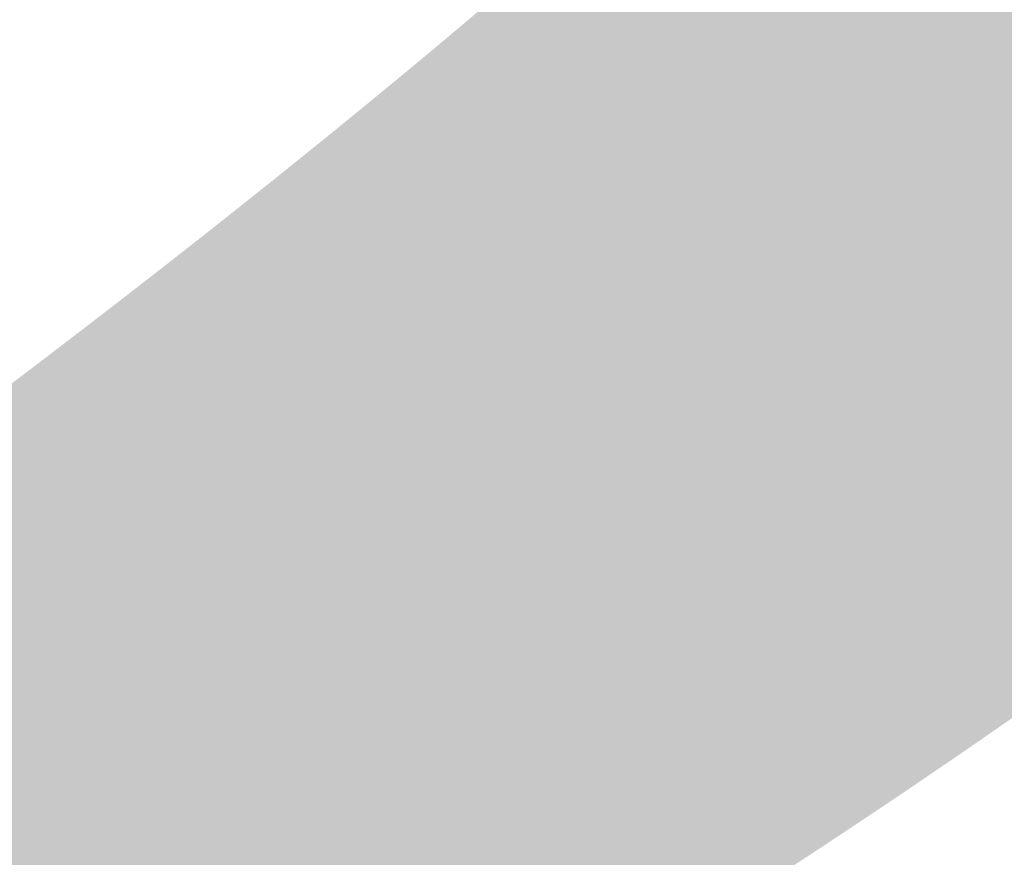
# Model space of a CAD drawing. Header units: metres. Extents: x 2171 to 3332, y 1383 to 2157.
# Tile 41 of 81: x 2933.36 to 2941.41, y 1705.27 to 1712.12. Entities that reach past the tile are written whole.
import ezdxf

# ---------------------------------------------------------------- set-up
doc = ezdxf.new("R2010")
doc.units = ezdxf.units.M
doc.header["$MEASUREMENT"] = 0

msp = doc.modelspace()

# ---------------------------------------------------------------- hatches: boundary and pattern name
h = msp.add_hatch(color=4)
h.dxf.hatch_style = 1
edge = h.paths.add_edge_path()
edge.add_spline(control_points=[(2945.1175, 1709.1776), (2947.6965, 1711.3237), (2952.5726, 1716.3859), (2957.2221, 1724.387), (2961.1232, 1731.626), (2967.6389, 1744.0273), (2967.9175, 1752.1016), (2968.9076, 1762.3551), (2970.3327, 1767.9107), (2970.6206, 1768.9942)], knot_values=[25.756293, 25.756293, 25.756293, 25.756293, 26.537255, 27.537255, 28.537255, 29.537255, 30.537255, 31.537255, 31.780963, 31.780963, 31.780963, 31.780963], degree=3, periodic=0)
edge.add_line((2970.6206, 1768.9942), (2965.0015, 1770.6365))
edge.add_spline(control_points=[(2965.0015, 1770.6365), (2964.9609, 1769.3052), (2964.7138, 1763.4393), (2963.4699, 1753.6514), (2959.2035, 1743.5014), (2954.8889, 1734.1966), (2949.9125, 1727.3156), (2944.6319, 1719.4894), (2940.9466, 1715.7097), (2940.3282, 1715.1062)], knot_values=[26.703973, 26.703973, 26.703973, 26.703973, 27, 28, 29, 30, 31, 32, 32.193893, 32.193893, 32.193893, 32.193893], degree=3, periodic=0)
edge.add_line((2940.3282, 1715.1062), (2945.1175, 1709.1776))
edge = h.paths.add_edge_path()
edge.add_spline(control_points=[(2940.3282, 1715.1062), (2939.1896, 1713.9951), (2937.9835, 1712.9191), (2936.719, 1711.8639)], knot_values=[32.193893, 32.193893, 32.193893, 32.193893, 32.550853, 32.550853, 32.550853, 32.550853], degree=3, periodic=0)
edge.add_line((2936.719, 1711.8639), (2941.2516, 1706.253))
edge.add_spline(control_points=[(2941.2516, 1706.253), (2941.7959, 1706.6295), (2943.1444, 1707.5928), (2944.3942, 1708.5757), (2945.1175, 1709.1776)], knot_values=[31.780963, 31.780963, 31.780963, 31.780963, 31.92306, 32.142097, 32.142097, 32.142097, 32.142097], degree=3, periodic=0)
edge.add_line((2945.1175, 1709.1776), (2940.3282, 1715.1062))
h = msp.add_hatch(color=4)
h.dxf.hatch_style = 1
edge = h.paths.add_edge_path()
edge.add_spline(control_points=[(2842.8362, 1677.7579), (2843.3031, 1677.5991), (2848.9155, 1675.7427), (2860.1273, 1673.3034), (2868.9488, 1678.229), (2879.716, 1682.8954), (2892.9481, 1686.2655), (2904.8828, 1688.2099), (2916.2987, 1692.0985), (2929.7767, 1699.2663), (2937.9659, 1703.9804), (2941.2516, 1706.253)], knot_values=[32.142097, 32.142097, 32.142097, 32.142097, 32.233091, 33.233091, 34.233091, 35.233091, 36.233091, 37.233091, 38.233091, 39.233091, 40.090994, 40.090994, 40.090994, 40.090994], degree=3, periodic=0)
edge.add_line((2941.2516, 1706.253), (2936.719, 1711.8639))
edge.add_spline(control_points=[(2936.719, 1711.8639), (2935.1278, 1710.5362), (2929.696, 1706.3583), (2919.2113, 1699.3741), (2907.7953, 1695.4855), (2895.8607, 1693.5412), (2882.6286, 1690.171), (2871.8614, 1685.5046), (2863.0399, 1680.579), (2851.383, 1683.1152), (2845.3631, 1685.1607), (2844.4739, 1685.4776)], knot_values=[32.550853, 32.550853, 32.550853, 32.550853, 33, 34, 35, 36, 37, 38, 39, 40, 40.173997, 40.173997, 40.173997, 40.173997], degree=3, periodic=0)
edge.add_line((2844.4739, 1685.4776), (2842.8362, 1677.7579))
edge = h.paths.add_edge_path()
edge.add_spline(control_points=[(2844.4739, 1685.4776), (2842.943, 1686.0234), (2841.4211, 1686.6101), (2839.8934, 1687.2325)], knot_values=[40.173997, 40.173997, 40.173997, 40.173997, 40.473599, 40.473599, 40.473599, 40.473599], degree=3, periodic=0)
edge.add_line((2839.8934, 1687.2325), (2838.2425, 1679.4507))
edge.add_spline(control_points=[(2838.2425, 1679.4507), (2839.7704, 1678.8474), (2841.2966, 1678.2814), (2842.8362, 1677.7579)], knot_values=[40.090994, 40.090994, 40.090994, 40.090994, 40.391057, 40.391057, 40.391057, 40.391057], degree=3, periodic=0)
edge.add_line((2842.8362, 1677.7579), (2844.4739, 1685.4776))

doc.saveas('drawing.dxf')
